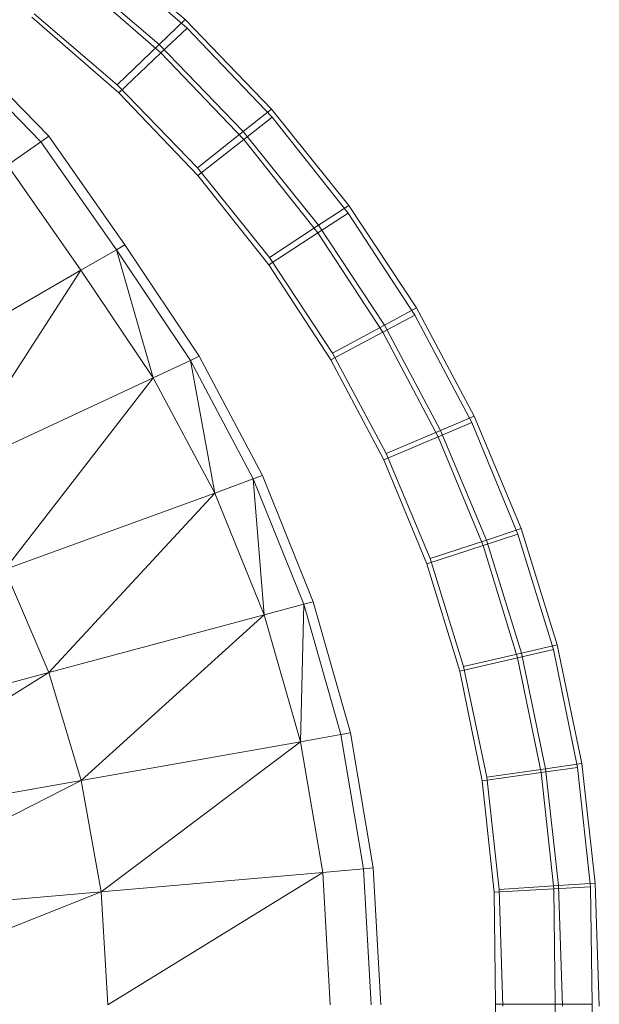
# Model space of a CAD drawing. Header units: metres. Extents: x 391.1 to 430.4, y 12.7 to 28.4.
# Tile 118 of 168: x 408.0343 to 408.1044, y 26.4527 to 26.5718. Entities that reach past the tile are written whole.
import ezdxf

# ---------------------------------------------------------------- set-up
doc = ezdxf.new("R2010")
doc.units = ezdxf.units.M
doc.layers.add('A-DETL-____-MBND', color=7, linetype='Continuous', lineweight=18)

# ---------------------------------------------------------------- blocks, each defined once
blk = doc.blocks.new('Family - Inodor PB-155487-02_PCI_P0')
at = {"layer": 'A-DETL-____-MBND', "color": 253, "true_color": 0xaaaaaa}
for p, q in [((0.6774, 0.31904), (0.66612, 0.32867)), ((0.66592, 0.32822), (0.67764, 0.318)), ((0.66592, 0.32822), (0.67764, 0.318)), ((0.67427, 0.31603), (0.66346, 0.32527)), ((0.67427, 0.31603), (0.66346, 0.32527)), ((0.66324, 0.32483), (0.67448, 0.31502)), ((0.66324, 0.32483), (0.67448, 0.31502)), ((0.66938, 0.31019), (0.6589, 0.31933)), ((0.66938, 0.31019), (0.6589, 0.31933)), ((0.66938, 0.31019), (0.6589, 0.31933)), ((0.6589, 0.31933), (0.66938, 0.31019)), ((0.6692, 0.31117), (0.65915, 0.31975)), ((0.6692, 0.31117), (0.65915, 0.31975)), ((0.67427, 0.31603), (0.6774, 0.31904)), ((0.6774, 0.31904), (0.67427, 0.31603)), ((0.67448, 0.31502), (0.67764, 0.318)), ((0.67764, 0.318), (0.67448, 0.31502)), ((0.68784, 0.30823), (0.6774, 0.31904)), ((0.68784, 0.30823), (0.6774, 0.31904)), ((0.67764, 0.318), (0.68792, 0.30725)), ((0.67764, 0.318), (0.68792, 0.30725)), ((0.65998, 0.30427), (0.64884, 0.31562)), ((0.64975, 0.31638), (0.66095, 0.30494)), ((0.6692, 0.31117), (0.67427, 0.31603)), ((0.67427, 0.31603), (0.6692, 0.31117)), ((0.68443, 0.30551), (0.67427, 0.31603)), ((0.68443, 0.30551), (0.67427, 0.31603)), ((0.66938, 0.31019), (0.67448, 0.31502)), ((0.67448, 0.31502), (0.66938, 0.31019)), ((0.67448, 0.31502), (0.68449, 0.30455)), ((0.67448, 0.31502), (0.68449, 0.30455)), ((0.6789, 0.30112), (0.6692, 0.31117)), ((0.6789, 0.30112), (0.6692, 0.31117)), ((0.67894, 0.30018), (0.66938, 0.31019)), ((0.67894, 0.30018), (0.66938, 0.31019)), ((0.67894, 0.30018), (0.66938, 0.31019)), ((0.66938, 0.31019), (0.67894, 0.30018)), ((0.68443, 0.30551), (0.68784, 0.30823)), ((0.68784, 0.30823), (0.68443, 0.30551)), ((0.68449, 0.30455), (0.68792, 0.30725)), ((0.68792, 0.30725), (0.68449, 0.30455)), ((0.69719, 0.29658), (0.68784, 0.30823)), ((0.69719, 0.29658), (0.68784, 0.30823)), ((0.68792, 0.30725), (0.69713, 0.29566)), ((0.68792, 0.30725), (0.69713, 0.29566)), ((0.66095, 0.30494), (0.65998, 0.30427)), ((0.66095, 0.30494), (0.67013, 0.29181)), ((0.6789, 0.30112), (0.68443, 0.30551)), ((0.68443, 0.30551), (0.6789, 0.30112)), ((0.69353, 0.29417), (0.68443, 0.30551)), ((0.69353, 0.29417), (0.68443, 0.30551)), ((0.65998, 0.30427), (0.65593, 0.30143)), ((0.6691, 0.29122), (0.65998, 0.30427)), ((0.67894, 0.30018), (0.68449, 0.30455)), ((0.68449, 0.30455), (0.67894, 0.30018)), ((0.68449, 0.30455), (0.69346, 0.29326)), ((0.68449, 0.30455), (0.69346, 0.29326)), ((0.66482, 0.28875), (0.65593, 0.30143)), ((0.6876, 0.29028), (0.6789, 0.30112)), ((0.6876, 0.29028), (0.6789, 0.30112)), ((0.68752, 0.28939), (0.67894, 0.30018)), ((0.68752, 0.28939), (0.67894, 0.30018)), ((0.68752, 0.28939), (0.67894, 0.30018)), ((0.67894, 0.30018), (0.68752, 0.28939)), ((0.69353, 0.29417), (0.69719, 0.29658)), ((0.69719, 0.29658), (0.69353, 0.29417)), ((0.70537, 0.28418), (0.69719, 0.29658)), ((0.70537, 0.28418), (0.69719, 0.29658)), ((0.69346, 0.29326), (0.69713, 0.29566)), ((0.69713, 0.29566), (0.69346, 0.29326)), ((0.69713, 0.29566), (0.70519, 0.28332)), ((0.69713, 0.29566), (0.70519, 0.28332)), ((0.6876, 0.29028), (0.69353, 0.29417)), ((0.69353, 0.29417), (0.6876, 0.29028)), ((0.7015, 0.28209), (0.69353, 0.29417)), ((0.7015, 0.28209), (0.69353, 0.29417)), ((0.68752, 0.28939), (0.69346, 0.29326)), ((0.69346, 0.29326), (0.68752, 0.28939)), ((0.69346, 0.29326), (0.70131, 0.28125)), ((0.69346, 0.29326), (0.70131, 0.28125)), ((0.67013, 0.29181), (0.6691, 0.29122)), ((0.67013, 0.29181), (0.67911, 0.27833)), ((0.6691, 0.29122), (0.66482, 0.28875)), ((0.67804, 0.27783), (0.6691, 0.29122)), ((0.6691, 0.29122), (0.67355, 0.27574)), ((0.69502, 0.27791), (0.68752, 0.28939)), ((0.69502, 0.27791), (0.68752, 0.28939)), ((0.69502, 0.27791), (0.68752, 0.28939)), ((0.68752, 0.28939), (0.69502, 0.27791)), ((0.69523, 0.27872), (0.6876, 0.29028)), ((0.69523, 0.27872), (0.6876, 0.29028)), ((0.66482, 0.28875), (0.64137, 0.27521)), ((0.64904, 0.26431), (0.66482, 0.28875)), ((0.67355, 0.27574), (0.66482, 0.28875)), ((0.7015, 0.28209), (0.70537, 0.28418)), ((0.70537, 0.28418), (0.7015, 0.28209)), ((0.71234, 0.27111), (0.70537, 0.28418)), ((0.71234, 0.27111), (0.70537, 0.28418)), ((0.70131, 0.28125), (0.70519, 0.28332)), ((0.70519, 0.28332), (0.70131, 0.28125)), ((0.70519, 0.28332), (0.71205, 0.27034)), ((0.70519, 0.28332), (0.71205, 0.27034)), ((0.69502, 0.27791), (0.70131, 0.28125)), ((0.70131, 0.28125), (0.69502, 0.27791)), ((0.69523, 0.27872), (0.7015, 0.28209)), ((0.7015, 0.28209), (0.69523, 0.27872)), ((0.70131, 0.28125), (0.70799, 0.26861)), ((0.70131, 0.28125), (0.70799, 0.26861)), ((0.70828, 0.26938), (0.7015, 0.28209)), ((0.70828, 0.26938), (0.7015, 0.28209)), ((0.70172, 0.26656), (0.69523, 0.27872)), ((0.70172, 0.26656), (0.69523, 0.27872)), ((0.67804, 0.27783), (0.67355, 0.27574)), ((0.67911, 0.27833), (0.67804, 0.27783)), ((0.68564, 0.2635), (0.67804, 0.27783)), ((0.67804, 0.27783), (0.68099, 0.2618)), ((0.67911, 0.27833), (0.68675, 0.2639)), ((0.70141, 0.26582), (0.69502, 0.27791)), ((0.70141, 0.26582), (0.69502, 0.27791)), ((0.70141, 0.26582), (0.69502, 0.27791)), ((0.69502, 0.27791), (0.70141, 0.26582)), ((0.67355, 0.27574), (0.64904, 0.26431)), ((0.67355, 0.27574), (0.65562, 0.25257)), ((0.68099, 0.2618), (0.67355, 0.27574)), ((0.70799, 0.26861), (0.71205, 0.27034)), ((0.71205, 0.27034), (0.70799, 0.26861)), ((0.70828, 0.26938), (0.71234, 0.27111)), ((0.71234, 0.27111), (0.70828, 0.26938)), ((0.71205, 0.27034), (0.71764, 0.25682)), ((0.71205, 0.27034), (0.71764, 0.25682)), ((0.71803, 0.2575), (0.71234, 0.27111)), ((0.71803, 0.2575), (0.71234, 0.27111)), ((0.70172, 0.26656), (0.70828, 0.26938)), ((0.70828, 0.26938), (0.70172, 0.26656)), ((0.71382, 0.25612), (0.70828, 0.26938)), ((0.71382, 0.25612), (0.70828, 0.26938)), ((0.70141, 0.26582), (0.70799, 0.26861)), ((0.70799, 0.26861), (0.70141, 0.26582)), ((0.70799, 0.26861), (0.71343, 0.25545)), ((0.70799, 0.26861), (0.71343, 0.25545)), ((0.70661, 0.25324), (0.70141, 0.26582)), ((0.70661, 0.25324), (0.70141, 0.26582)), ((0.70661, 0.25324), (0.70141, 0.26582)), ((0.70141, 0.26582), (0.70661, 0.25324)), ((0.70701, 0.25389), (0.70172, 0.26656)), ((0.70701, 0.25389), (0.70172, 0.26656)), ((0.68564, 0.2635), (0.68099, 0.2618)), ((0.68675, 0.2639), (0.68564, 0.2635)), ((0.69174, 0.24836), (0.68564, 0.2635)), ((0.68564, 0.2635), (0.68697, 0.24708)), ((0.68675, 0.2639), (0.69289, 0.24866)), ((0.68099, 0.2618), (0.65562, 0.25257)), ((0.68099, 0.2618), (0.66094, 0.2401)), ((0.68697, 0.24708), (0.68099, 0.2618)), ((0.71382, 0.25612), (0.71803, 0.2575)), ((0.71803, 0.2575), (0.71382, 0.25612)), ((0.72239, 0.24346), (0.71803, 0.2575)), ((0.72239, 0.24346), (0.71803, 0.2575)), ((0.70701, 0.25389), (0.71382, 0.25612)), ((0.71382, 0.25612), (0.70701, 0.25389)), ((0.71343, 0.25545), (0.71764, 0.25682)), ((0.71764, 0.25682), (0.71343, 0.25545)), ((0.71807, 0.24244), (0.71382, 0.25612)), ((0.71807, 0.24244), (0.71382, 0.25612)), ((0.71764, 0.25682), (0.72192, 0.24287)), ((0.71764, 0.25682), (0.72192, 0.24287)), ((0.70661, 0.25324), (0.71343, 0.25545)), ((0.71343, 0.25545), (0.70661, 0.25324)), ((0.71343, 0.25545), (0.7176, 0.24187)), ((0.71343, 0.25545), (0.7176, 0.24187)), ((0.71107, 0.24081), (0.70701, 0.25389)), ((0.71107, 0.24081), (0.70701, 0.25389)), ((0.66094, 0.2401), (0.65562, 0.25257)), ((0.7106, 0.24026), (0.70661, 0.25324)), ((0.7106, 0.24026), (0.70661, 0.25324)), ((0.7106, 0.24026), (0.70661, 0.25324)), ((0.70661, 0.25324), (0.7106, 0.24026)), ((0.69174, 0.24836), (0.68697, 0.24708)), ((0.69174, 0.24836), (0.69136, 0.23173)), ((0.69289, 0.24866), (0.69174, 0.24836)), ((0.69623, 0.23259), (0.69174, 0.24836)), ((0.69289, 0.24866), (0.6974, 0.23279)), ((0.68697, 0.24708), (0.66094, 0.2401)), ((0.68697, 0.24708), (0.66485, 0.22705)), ((0.69136, 0.23173), (0.68697, 0.24708)), ((0.71807, 0.24244), (0.72239, 0.24346)), ((0.72239, 0.24346), (0.71807, 0.24244)), ((0.72538, 0.22909), (0.72239, 0.24346)), ((0.72538, 0.22909), (0.72239, 0.24346)), ((0.7106, 0.24026), (0.7176, 0.24187)), ((0.7176, 0.24187), (0.7106, 0.24026)), ((0.71107, 0.24081), (0.71807, 0.24244)), ((0.71807, 0.24244), (0.71107, 0.24081)), ((0.7176, 0.24187), (0.72192, 0.24287)), ((0.72192, 0.24287), (0.7176, 0.24187)), ((0.7176, 0.24187), (0.72045, 0.22799)), ((0.7176, 0.24187), (0.72045, 0.22799)), ((0.72098, 0.22846), (0.71807, 0.24244)), ((0.72098, 0.22846), (0.71807, 0.24244)), ((0.72192, 0.24287), (0.72485, 0.22862)), ((0.72192, 0.24287), (0.72485, 0.22862)), ((0.71386, 0.22743), (0.71107, 0.24081)), ((0.71386, 0.22743), (0.71107, 0.24081)), ((0.66094, 0.2401), (0.62697, 0.231)), ((0.66094, 0.2401), (0.63029, 0.22096)), ((0.66485, 0.22705), (0.66094, 0.2401)), ((0.71333, 0.22699), (0.7106, 0.24026)), ((0.71333, 0.22699), (0.7106, 0.24026)), ((0.71333, 0.22699), (0.7106, 0.24026)), ((0.7106, 0.24026), (0.71333, 0.22699)), ((0.69623, 0.23259), (0.69136, 0.23173)), ((0.6974, 0.23279), (0.69623, 0.23259)), ((0.69897, 0.21636), (0.69623, 0.23259)), ((0.6974, 0.23279), (0.70015, 0.21647)), ((0.69136, 0.23173), (0.66485, 0.22705)), ((0.69136, 0.23173), (0.66725, 0.21359)), ((0.69404, 0.21593), (0.69136, 0.23173)), ((0.72045, 0.22799), (0.72485, 0.22862)), ((0.72485, 0.22862), (0.72045, 0.22799)), ((0.72098, 0.22846), (0.72538, 0.22909)), ((0.72538, 0.22909), (0.72098, 0.22846)), ((0.72485, 0.22862), (0.72642, 0.21417)), ((0.72485, 0.22862), (0.72642, 0.21417)), ((0.72698, 0.21462), (0.72538, 0.22909)), ((0.72698, 0.21462), (0.72538, 0.22909)), ((0.71333, 0.22699), (0.72045, 0.22799)), ((0.72045, 0.22799), (0.71333, 0.22699)), ((0.71386, 0.22743), (0.72098, 0.22846)), ((0.72098, 0.22846), (0.71386, 0.22743)), ((0.71536, 0.21387), (0.71386, 0.22743)), ((0.71536, 0.21387), (0.71386, 0.22743)), ((0.72045, 0.22799), (0.72197, 0.21393)), ((0.72045, 0.22799), (0.72197, 0.21393)), ((0.72254, 0.21434), (0.72098, 0.22846)), ((0.72254, 0.21434), (0.72098, 0.22846)), ((0.66485, 0.22705), (0.63029, 0.22096)), ((0.66485, 0.22705), (0.63233, 0.21053)), ((0.66725, 0.21359), (0.66485, 0.22705)), ((0.71478, 0.21354), (0.71333, 0.22699)), ((0.71478, 0.21354), (0.71333, 0.22699)), ((0.71478, 0.21354), (0.71333, 0.22699)), ((0.71333, 0.22699), (0.71478, 0.21354)), ((0.69404, 0.21593), (0.66725, 0.21359)), ((0.69404, 0.21593), (0.66806, 0.19991)), ((0.69897, 0.21636), (0.69404, 0.21593)), ((0.69494, 0.19991), (0.69404, 0.21593)), ((0.70015, 0.21647), (0.69897, 0.21636)), ((0.69989, 0.19991), (0.69897, 0.21636)), ((0.70015, 0.21647), (0.70107, 0.19991)), ((0.71536, 0.21387), (0.72254, 0.21434)), ((0.72254, 0.21434), (0.71536, 0.21387)), ((0.72254, 0.21434), (0.72698, 0.21462)), ((0.72698, 0.21462), (0.72254, 0.21434)), ((0.72302, 0.19976), (0.72254, 0.21434)), ((0.72302, 0.19976), (0.72254, 0.21434)), ((0.72747, 0.19975), (0.72698, 0.21462)), ((0.72747, 0.19975), (0.72698, 0.21462)), ((0.66725, 0.21359), (0.63233, 0.21053)), ((0.66725, 0.21359), (0.63302, 0.19991)), ((0.66806, 0.19991), (0.66725, 0.21359)), ((0.71478, 0.21354), (0.72197, 0.21393)), ((0.72197, 0.21393), (0.71478, 0.21354)), ((0.71494, 0.19999), (0.71478, 0.21354)), ((0.71494, 0.19999), (0.71478, 0.21354)), ((0.71494, 0.19999), (0.71478, 0.21354)), ((0.71478, 0.21354), (0.71494, 0.19999)), ((0.71582, 0.19976), (0.71536, 0.21387)), ((0.71582, 0.19976), (0.71536, 0.21387)), ((0.72197, 0.21393), (0.72642, 0.21417)), ((0.72642, 0.21417), (0.72197, 0.21393)), ((0.72197, 0.21393), (0.72214, 0.19999)), ((0.72197, 0.21393), (0.72214, 0.19999)), ((0.72642, 0.21417), (0.72659, 0.19999)), ((0.72642, 0.21417), (0.72659, 0.19999)), ((0.71478, 0.18645), (0.71494, 0.19999)), ((0.71478, 0.18645), (0.71494, 0.19999)), ((0.71478, 0.18645), (0.71494, 0.19999)), ((0.71494, 0.19999), (0.71478, 0.18645)), ((0.71494, 0.19999), (0.72214, 0.19999)), ((0.72214, 0.19999), (0.71494, 0.19999)), ((0.72214, 0.19999), (0.72197, 0.18606)), ((0.72214, 0.19999), (0.72197, 0.18606)), ((0.72214, 0.19999), (0.72659, 0.19999)), ((0.72659, 0.19999), (0.72214, 0.19999)), ((0.72659, 0.19999), (0.72642, 0.18582)), ((0.72659, 0.19999), (0.72642, 0.18582))]:
    blk.add_line(p, q, dxfattribs=at)
blk = doc.blocks.new('LONDR55-XX_ZZ-ARQ-CAA-M3D-Londres55_ifc-1-02_PCI_P0')
at = {"layer": 'A-DETL-____-MBND', "color": 253, "lineweight": 18, "true_color": 0xaaaaaa}
blk.add_blockref('Family - Inodor PB-155487-02_PCI_P0', (407.37693, 26.25274), dxfattribs=at)

msp = doc.modelspace()

# ---------------------------------------------------------------- block references
at = {"lineweight": 5}
msp.add_blockref('LONDR55-XX_ZZ-ARQ-CAA-M3D-Londres55_ifc-1-02_PCI_P0', (0, 0), dxfattribs=at)

doc.saveas('drawing.dxf')
